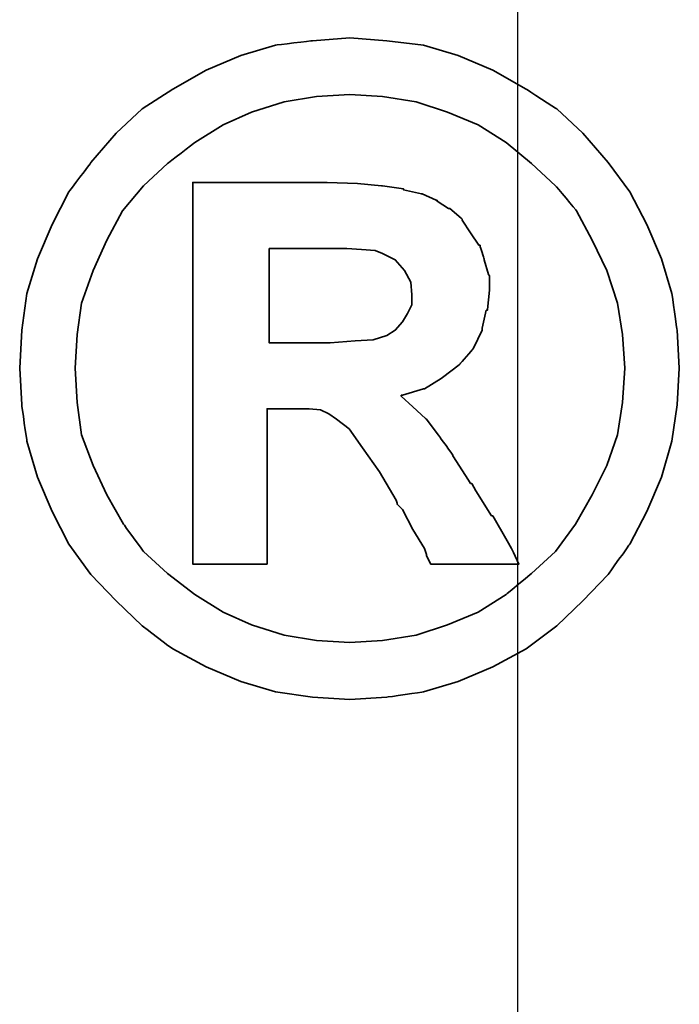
# Model space of a CAD drawing. Header units: millimetres. Extents: x -2774 to 3135, y -1571 to 860.
# Tile 205 of 256: x -2316.54 to -2314.87, y -533.04 to -530.53. Entities that reach past the tile are written whole.
import ezdxf

# ---------------------------------------------------------------- set-up
doc = ezdxf.new("R2010")
doc.units = ezdxf.units.MM
doc.layers.get('0').update_dxf_attribs({"linetype": 'CONTINUOUS'})
doc.layers.add('DIM', color=4, linetype='CONTINUOUS')
doc.layers.add('layer 1', color=7, linetype='CONTINUOUS')

# ---------------------------------------------------------------- blocks, each defined once
blk = doc.blocks.new('TBI MOTION logo(完整正式版)')
at = {"layer": 'layer 1', "color": 22, "lineweight": 35}
for points, knots in [([(81.20634, 4.98624), (81.20634, 4.98624), (81.18649, 5.32862), (81.18649, 5.32862), (81.18649, 5.32862), (81.18649, 5.32862), (81.13886, 5.66206), (81.13886, 5.66206), (81.13886, 5.66206), (81.13886, 5.66206), (81.04359, 5.97764), (81.04359, 5.97764), (81.04359, 5.97764), (81.04359, 5.97764), (80.91061, 6.29124), (80.91061, 6.29124), (80.91061, 6.29124), (80.91061, 6.29124), (80.75778, 6.58697), (80.75778, 6.58697), (80.75778, 6.58697), (80.75778, 6.58697), (80.5593, 6.85294), (80.5593, 6.85294), (80.5593, 6.85294), (80.5593, 6.85294), (80.33105, 7.1189), (80.33105, 7.1189), (80.33105, 7.1189), (80.33105, 7.1189), (80.09287, 7.33921), (80.09287, 7.33921), (80.09287, 7.33921), (80.09287, 7.33921), (79.815, 7.51982), (79.815, 7.51982), (79.815, 7.51982), (79.815, 7.51982), (79.51133, 7.69051), (79.51133, 7.69051), (79.51133, 7.69051), (79.51133, 7.69051), (79.19773, 7.8235), (79.19773, 7.8235), (79.19773, 7.8235), (79.19773, 7.8235), (78.88215, 7.91877), (78.88215, 7.91877), (78.88215, 7.91877), (78.88215, 7.91877), (78.54871, 7.95846), (78.54871, 7.95846), (78.54871, 7.95846), (78.54871, 7.95846), (78.21526, 7.98625), (78.21526, 7.98625), (78.21526, 7.98625), (78.21526, 7.98625), (77.87388, 7.95846), (77.87388, 7.95846), (77.87388, 7.95846), (77.87388, 7.95846), (77.54044, 7.91877), (77.54044, 7.91877), (77.54044, 7.91877), (77.54044, 7.91877), (77.22485, 7.8235), (77.22485, 7.8235), (77.22485, 7.8235), (77.22485, 7.8235), (76.91027, 7.69051), (76.91027, 7.69051), (76.91027, 7.69051), (76.91027, 7.69051), (76.6056, 7.51982), (76.6056, 7.51982), (76.6056, 7.51982), (76.6056, 7.51982), (76.32972, 7.33921), (76.32972, 7.33921), (76.32972, 7.33921), (76.32972, 7.33921), (76.09154, 7.1189), (76.09154, 7.1189), (76.09154, 7.1189), (76.09154, 7.1189), (75.86329, 6.85294), (75.86329, 6.85294), (75.86329, 6.85294), (75.86329, 6.85294), (75.66382, 6.58697), (75.66382, 6.58697), (75.66382, 6.58697), (75.66382, 6.58697), (75.51099, 6.29124), (75.51099, 6.29124), (75.51099, 6.29124), (75.51099, 6.29124), (75.37702, 5.97764), (75.37702, 5.97764), (75.37702, 5.97764), (75.37702, 5.97764), (75.28175, 5.66206), (75.28175, 5.66206), (75.28175, 5.66206), (75.28175, 5.66206), (75.23411, 5.32862), (75.23411, 5.32862), (75.23411, 5.32862), (75.23411, 5.32862), (75.21625, 4.98624), (75.21625, 4.98624), (75.21625, 4.98624), (75.21625, 4.98624), (75.23411, 4.6528), (75.23411, 4.6528), (75.23411, 4.6528), (75.23411, 4.6528), (75.28175, 4.32035), (75.28175, 4.32035), (75.28175, 4.32035), (75.28175, 4.32035), (75.37702, 3.99583), (75.37702, 3.99583), (75.37702, 3.99583), (75.37702, 3.99583), (75.51099, 3.68224), (75.51099, 3.68224), (75.51099, 3.68224), (75.51099, 3.68224), (75.66382, 3.38749), (75.66382, 3.38749), (75.66382, 3.38749), (75.66382, 3.38749), (75.86329, 3.10963), (75.86329, 3.10963), (75.86329, 3.10963), (75.86329, 3.10963), (76.09154, 2.87145), (76.09154, 2.87145), (76.09154, 2.87145), (76.09154, 2.87145), (76.32972, 2.6432), (76.32972, 2.6432), (76.32972, 2.6432), (76.32972, 2.6432), (76.6056, 2.43381), (76.6056, 2.43381), (76.6056, 2.43381), (76.6056, 2.43381), (76.91027, 2.27205), (76.91027, 2.27205), (76.91027, 2.27205), (76.91027, 2.27205), (77.22485, 2.13906), (77.22485, 2.13906), (77.22485, 2.13906), (77.22485, 2.13906), (77.54044, 2.0438), (77.54044, 2.0438), (77.54044, 2.0438), (77.54044, 2.0438), (77.87388, 1.99616), (77.87388, 1.99616), (77.87388, 1.99616), (77.87388, 1.99616), (78.21526, 1.97631), (78.21526, 1.97631), (78.21526, 1.97631), (78.21526, 1.97631), (78.54871, 1.99616), (78.54871, 1.99616), (78.54871, 1.99616), (78.54871, 1.99616), (78.88215, 2.0438), (78.88215, 2.0438), (78.88215, 2.0438), (78.88215, 2.0438), (79.19773, 2.13906), (79.19773, 2.13906), (79.19773, 2.13906), (79.19773, 2.13906), (79.51133, 2.27205), (79.51133, 2.27205), (79.51133, 2.27205), (79.51133, 2.27205), (79.815, 2.43381), (79.815, 2.43381), (79.815, 2.43381), (79.815, 2.43381), (80.09287, 2.6432), (80.09287, 2.6432), (80.09287, 2.6432), (80.09287, 2.6432), (80.33105, 2.87145), (80.33105, 2.87145), (80.33105, 2.87145), (80.33105, 2.87145), (80.5593, 3.10963), (80.5593, 3.10963), (80.5593, 3.10963), (80.5593, 3.10963), (80.75778, 3.38749), (80.75778, 3.38749), (80.75778, 3.38749), (80.75778, 3.38749), (80.91061, 3.68224), (80.91061, 3.68224), (80.91061, 3.68224), (80.91061, 3.68224), (81.04359, 3.99583), (81.04359, 3.99583), (81.04359, 3.99583), (81.04359, 3.99583), (81.13886, 4.32035), (81.13886, 4.32035), (81.13886, 4.32035), (81.13886, 4.32035), (81.18649, 4.6528), (81.18649, 4.6528), (81.18649, 4.6528), (81.18649, 4.6528), (81.20634, 4.98624), (81.20634, 4.98624)], [0, 0, 0, 0, 0.0178571, 0.0178571, 0.0178571, 0.0178572, 0.0357143, 0.0357143, 0.0357143, 0.0357143, 0.0535714, 0.0535714, 0.0535714, 0.0535714, 0.0714286, 0.0714286, 0.0714286, 0.0714286, 0.0892857, 0.0892857, 0.0892857, 0.0892857, 0.1071429, 0.1071429, 0.1071429, 0.1071429, 0.125, 0.125, 0.125, 0.125, 0.1428571, 0.1428571, 0.1428571, 0.1428572, 0.1607143, 0.1607143, 0.1607143, 0.1607143, 0.1785714, 0.1785714, 0.1785714, 0.1785714, 0.1964286, 0.1964286, 0.1964286, 0.1964286, 0.2142857, 0.2142857, 0.2142857, 0.2142857, 0.2321429, 0.2321429, 0.2321429, 0.2321429, 0.25, 0.25, 0.25, 0.25, 0.2678571, 0.2678571, 0.2678571, 0.2678572, 0.2857143, 0.2857143, 0.2857143, 0.2857143, 0.3035714, 0.3035714, 0.3035714, 0.3035714, 0.3214286, 0.3214286, 0.3214286, 0.3214286, 0.3392857, 0.3392857, 0.3392857, 0.3392857, 0.3571429, 0.3571429, 0.3571429, 0.3571429, 0.375, 0.375, 0.375, 0.375, 0.3928571, 0.3928571, 0.3928571, 0.3928572, 0.4107143, 0.4107143, 0.4107143, 0.4107143, 0.4285714, 0.4285714, 0.4285714, 0.4285714, 0.4464286, 0.4464286, 0.4464286, 0.4464286, 0.4642857, 0.4642857, 0.4642857, 0.4642857, 0.4821429, 0.4821429, 0.4821429, 0.4821429, 0.5, 0.5, 0.5, 0.5, 0.5178571, 0.5178571, 0.5178571, 0.5178572, 0.5357143, 0.5357143, 0.5357143, 0.5357143, 0.5535714, 0.5535714, 0.5535714, 0.5535714, 0.5714286, 0.5714286, 0.5714286, 0.5714286, 0.5892857, 0.5892857, 0.5892857, 0.5892857, 0.6071429, 0.6071429, 0.6071429, 0.6071429, 0.625, 0.625, 0.625, 0.625, 0.6428571, 0.6428571, 0.6428571, 0.6428572, 0.6607143, 0.6607143, 0.6607143, 0.6607143, 0.6785714, 0.6785714, 0.6785714, 0.6785714, 0.6964286, 0.6964286, 0.6964286, 0.6964286, 0.7142857, 0.7142857, 0.7142857, 0.7142857, 0.7321429, 0.7321429, 0.7321429, 0.7321429, 0.75, 0.75, 0.75, 0.75, 0.7678571, 0.7678571, 0.7678571, 0.7678572, 0.7857143, 0.7857143, 0.7857143, 0.7857143, 0.8035714, 0.8035714, 0.8035714, 0.8035714, 0.8214286, 0.8214286, 0.8214286, 0.8214286, 0.8392857, 0.8392857, 0.8392857, 0.8392857, 0.8571429, 0.8571429, 0.8571429, 0.8571429, 0.875, 0.875, 0.875, 0.875, 0.8928571, 0.8928571, 0.8928571, 0.8928572, 0.9107143, 0.9107143, 0.9107143, 0.9107143, 0.9285714, 0.9285714, 0.9285714, 0.9285714, 0.9464286, 0.9464286, 0.9464286, 0.9464286, 0.9642857, 0.9642857, 0.9642857, 0.9642857, 0.9821429, 0.9821429, 0.9821429, 0.9821429, 1, 1, 1, 1]), ([(80.71014, 4.98624), (80.71014, 4.98624), (80.69129, 5.29091), (80.69129, 5.29091), (80.69129, 5.29091), (80.69129, 5.29091), (80.64464, 5.57672), (80.64464, 5.57672), (80.64464, 5.57672), (80.64464, 5.57672), (80.54937, 5.87245), (80.54937, 5.87245), (80.54937, 5.87245), (80.54937, 5.87245), (80.41639, 6.14833), (80.41639, 6.14833), (80.41639, 6.14833), (80.41639, 6.14833), (80.27349, 6.41429), (80.27349, 6.41429), (80.27349, 6.41429), (80.27349, 6.41429), (80.08295, 6.64255), (80.08295, 6.64255), (80.08295, 6.64255), (80.08295, 6.64255), (79.86264, 6.84301), (79.86264, 6.84301), (79.86264, 6.84301), (79.86264, 6.84301), (79.63439, 7.03355), (79.63439, 7.03355), (79.63439, 7.03355), (79.63439, 7.03355), (79.37835, 7.1963), (79.37835, 7.1963), (79.37835, 7.1963), (79.37835, 7.1963), (79.10246, 7.30944), (79.10246, 7.30944), (79.10246, 7.30944), (79.10246, 7.30944), (78.81665, 7.40471), (78.81665, 7.40471), (78.81665, 7.40471), (78.81665, 7.40471), (78.511, 7.45234), (78.511, 7.45234), (78.511, 7.45234), (78.511, 7.45234), (78.21526, 7.47219), (78.21526, 7.47219), (78.21526, 7.47219), (78.21526, 7.47219), (77.9106, 7.45234), (77.9106, 7.45234), (77.9106, 7.45234), (77.9106, 7.45234), (77.61685, 7.40471), (77.61685, 7.40471), (77.61685, 7.40471), (77.61685, 7.40471), (77.32012, 7.30944), (77.32012, 7.30944), (77.32012, 7.30944), (77.32012, 7.30944), (77.06309, 7.1963), (77.06309, 7.1963), (77.06309, 7.1963), (77.06309, 7.1963), (76.80606, 7.03355), (76.80606, 7.03355), (76.80606, 7.03355), (76.80606, 7.03355), (76.55797, 6.84301), (76.55797, 6.84301), (76.55797, 6.84301), (76.55797, 6.84301), (76.34063, 6.64255), (76.34063, 6.64255), (76.34063, 6.64255), (76.34063, 6.64255), (76.1491, 6.41429), (76.1491, 6.41429), (76.1491, 6.41429), (76.1491, 6.41429), (76.0062, 6.14833), (76.0062, 6.14833), (76.0062, 6.14833), (76.0062, 6.14833), (75.88314, 5.87245), (75.88314, 5.87245), (75.88314, 5.87245), (75.88314, 5.87245), (75.77794, 5.57672), (75.77794, 5.57672), (75.77794, 5.57672), (75.77794, 5.57672), (75.73924, 5.29091), (75.73924, 5.29091), (75.73924, 5.29091), (75.73924, 5.29091), (75.72039, 4.98624), (75.72039, 4.98624), (75.72039, 4.98624), (75.72039, 4.98624), (75.73924, 4.67165), (75.73924, 4.67165), (75.73924, 4.67165), (75.73924, 4.67165), (75.77794, 4.37791), (75.77794, 4.37791), (75.77794, 4.37791), (75.77794, 4.37791), (75.88314, 4.10102), (75.88314, 4.10102), (75.88314, 4.10102), (75.88314, 4.10102), (76.0062, 3.83407), (76.0062, 3.83407), (76.0062, 3.83407), (76.0062, 3.83407), (76.15902, 3.56811), (76.15902, 3.56811), (76.15902, 3.56811), (76.15902, 3.56811), (76.34063, 3.32001), (76.34063, 3.32001), (76.34063, 3.32001), (76.34063, 3.32001), (76.55797, 3.11955), (76.55797, 3.11955), (76.55797, 3.11955), (76.55797, 3.11955), (76.80606, 2.92901), (76.80606, 2.92901), (76.80606, 2.92901), (76.80606, 2.92901), (77.06309, 2.76725), (77.06309, 2.76725), (77.06309, 2.76725), (77.06309, 2.76725), (77.32012, 2.65412), (77.32012, 2.65412), (77.32012, 2.65412), (77.32012, 2.65412), (77.61685, 2.55786), (77.61685, 2.55786), (77.61685, 2.55786), (77.61685, 2.55786), (77.9106, 2.51022), (77.9106, 2.51022), (77.9106, 2.51022), (77.9106, 2.51022), (78.21526, 2.49137), (78.21526, 2.49137), (78.21526, 2.49137), (78.21526, 2.49137), (78.511, 2.51022), (78.511, 2.51022), (78.511, 2.51022), (78.511, 2.51022), (78.81665, 2.55786), (78.81665, 2.55786), (78.81665, 2.55786), (78.81665, 2.55786), (79.10246, 2.65412), (79.10246, 2.65412), (79.10246, 2.65412), (79.10246, 2.65412), (79.37835, 2.76725), (79.37835, 2.76725), (79.37835, 2.76725), (79.37835, 2.76725), (79.63439, 2.92901), (79.63439, 2.92901), (79.63439, 2.92901), (79.63439, 2.92901), (79.86264, 3.11955), (79.86264, 3.11955), (79.86264, 3.11955), (79.86264, 3.11955), (80.08295, 3.32001), (80.08295, 3.32001), (80.08295, 3.32001), (80.08295, 3.32001), (80.26356, 3.56811), (80.26356, 3.56811), (80.26356, 3.56811), (80.26356, 3.56811), (80.41639, 3.83407), (80.41639, 3.83407), (80.41639, 3.83407), (80.41639, 3.83407), (80.54937, 4.10102), (80.54937, 4.10102), (80.54937, 4.10102), (80.54937, 4.10102), (80.64464, 4.37791), (80.64464, 4.37791), (80.64464, 4.37791), (80.64464, 4.37791), (80.69129, 4.67165), (80.69129, 4.67165), (80.69129, 4.67165), (80.69129, 4.67165), (80.71014, 4.98624), (80.71014, 4.98624)], [0, 0, 0, 0, 0.0192308, 0.0192308, 0.0192308, 0.0192308, 0.0384615, 0.0384615, 0.0384615, 0.0384615, 0.0576923, 0.0576923, 0.0576923, 0.0576923, 0.0769231, 0.0769231, 0.0769231, 0.0769231, 0.0961538, 0.0961538, 0.0961538, 0.0961539, 0.1153846, 0.1153846, 0.1153846, 0.1153846, 0.1346154, 0.1346154, 0.1346154, 0.1346154, 0.1538462, 0.1538462, 0.1538462, 0.1538462, 0.1730769, 0.1730769, 0.1730769, 0.1730769, 0.1923077, 0.1923077, 0.1923077, 0.1923077, 0.2115385, 0.2115385, 0.2115385, 0.2115385, 0.2307692, 0.2307692, 0.2307692, 0.2307692, 0.25, 0.25, 0.25, 0.25, 0.2692308, 0.2692308, 0.2692308, 0.2692308, 0.2884615, 0.2884615, 0.2884615, 0.2884615, 0.3076923, 0.3076923, 0.3076923, 0.3076923, 0.3269231, 0.3269231, 0.3269231, 0.3269231, 0.3461538, 0.3461538, 0.3461538, 0.3461539, 0.3653846, 0.3653846, 0.3653846, 0.3653846, 0.3846154, 0.3846154, 0.3846154, 0.3846154, 0.4038462, 0.4038462, 0.4038462, 0.4038462, 0.4230769, 0.4230769, 0.4230769, 0.4230769, 0.4423077, 0.4423077, 0.4423077, 0.4423077, 0.4615385, 0.4615385, 0.4615385, 0.4615385, 0.4807692, 0.4807692, 0.4807692, 0.4807692, 0.5, 0.5, 0.5, 0.5, 0.5192308, 0.5192308, 0.5192308, 0.5192308, 0.5384615, 0.5384615, 0.5384615, 0.5384615, 0.5576923, 0.5576923, 0.5576923, 0.5576923, 0.5769231, 0.5769231, 0.5769231, 0.5769231, 0.5961538, 0.5961538, 0.5961538, 0.5961539, 0.6153846, 0.6153846, 0.6153846, 0.6153846, 0.6346154, 0.6346154, 0.6346154, 0.6346154, 0.6538462, 0.6538462, 0.6538462, 0.6538462, 0.6730769, 0.6730769, 0.6730769, 0.6730769, 0.6923077, 0.6923077, 0.6923077, 0.6923077, 0.7115385, 0.7115385, 0.7115385, 0.7115385, 0.7307692, 0.7307692, 0.7307692, 0.7307692, 0.75, 0.75, 0.75, 0.75, 0.7692308, 0.7692308, 0.7692308, 0.7692308, 0.7884615, 0.7884615, 0.7884615, 0.7884615, 0.8076923, 0.8076923, 0.8076923, 0.8076923, 0.8269231, 0.8269231, 0.8269231, 0.8269231, 0.8461538, 0.8461538, 0.8461538, 0.8461539, 0.8653846, 0.8653846, 0.8653846, 0.8653846, 0.8846154, 0.8846154, 0.8846154, 0.8846154, 0.9038462, 0.9038462, 0.9038462, 0.9038462, 0.9230769, 0.9230769, 0.9230769, 0.9230769, 0.9423077, 0.9423077, 0.9423077, 0.9423077, 0.9615385, 0.9615385, 0.9615385, 0.9615385, 0.9807692, 0.9807692, 0.9807692, 0.9807692, 1, 1, 1, 1]), ([(76.78721, 3.2823), (76.78721, 3.2823), (76.78721, 3.32001), (76.78721, 3.32001), (76.78721, 3.32001), (76.78721, 3.32001), (76.78721, 3.42422), (76.78721, 3.42422), (76.78721, 3.42422), (76.78721, 3.42422), (76.78721, 3.59689), (76.78721, 3.59689), (76.78721, 3.59689), (76.78721, 3.59689), (76.78721, 3.80529), (76.78721, 3.80529), (76.78721, 3.80529), (76.78721, 3.80529), (76.78721, 4.0524), (76.78721, 4.0524), (76.78721, 4.0524), (76.78721, 4.0524), (76.78721, 4.32035), (76.78721, 4.32035), (76.78721, 4.32035), (76.78721, 4.32035), (76.78721, 4.92868), (76.78721, 4.92868), (76.78721, 4.92868), (76.78721, 4.92868), (76.78721, 5.53801), (76.78721, 5.53801), (76.78721, 5.53801), (76.78721, 5.53801), (76.78721, 5.82482), (76.78721, 5.82482), (76.78721, 5.82482), (76.78721, 5.82482), (76.78721, 6.07291), (76.78721, 6.07291), (76.78721, 6.07291), (76.78721, 6.07291), (76.78721, 6.30017), (76.78721, 6.30017), (76.78721, 6.30017), (76.78721, 6.30017), (76.78721, 6.45399), (76.78721, 6.45399), (76.78721, 6.45399), (76.78721, 6.45399), (76.78721, 6.5572), (76.78721, 6.5572), (76.78721, 6.5572), (76.78721, 6.5572), (76.78721, 6.59689), (76.78721, 6.59689), (76.78721, 6.59689), (76.78721, 6.59689), (76.78721, 6.67232), (76.78721, 6.67232), (76.78721, 6.67232), (76.78721, 6.67232), (76.8537, 6.67232), (76.8537, 6.67232), (76.8537, 6.67232), (76.8537, 6.67232), (76.87355, 6.67232), (76.87355, 6.67232), (76.87355, 6.67232), (76.87355, 6.67232), (76.91027, 6.67232), (76.91027, 6.67232), (76.91027, 6.67232), (76.91027, 6.67232), (77.04424, 6.67232), (77.04424, 6.67232), (77.04424, 6.67232), (77.04424, 6.67232), (77.22485, 6.67232), (77.22485, 6.67232), (77.22485, 6.67232), (77.22485, 6.67232), (77.43524, 6.67232), (77.43524, 6.67232), (77.43524, 6.67232), (77.43524, 6.67232), (77.65357, 6.67232), (77.65357, 6.67232), (77.65357, 6.67232), (77.65357, 6.67232), (77.82625, 6.67232), (77.82625, 6.67232), (77.82625, 6.67232), (77.82625, 6.67232), (77.94037, 6.67232), (77.94037, 6.67232), (77.94037, 6.67232), (77.94037, 6.67232), (77.97709, 6.67232), (77.97709, 6.67232), (77.97709, 6.67232), (77.97709, 6.67232), (77.99694, 6.67232), (77.99694, 6.67232), (77.99694, 6.67232), (77.99694, 6.67232), (78.00686, 6.67232), (78.00686, 6.67232), (78.00686, 6.67232), (78.00686, 6.67232), (78.28275, 6.6624), (78.28275, 6.6624), (78.28275, 6.6624), (78.28275, 6.6624), (78.50107, 6.64255), (78.50107, 6.64255), (78.50107, 6.64255), (78.50107, 6.64255), (78.511, 6.64255), (78.511, 6.64255), (78.511, 6.64255), (78.511, 6.64255), (78.70154, 6.61476), (78.70154, 6.61476), (78.70154, 6.61476), (78.70154, 6.61476), (78.70154, 6.60483), (78.70154, 6.60483), (78.70154, 6.60483), (78.70154, 6.60483), (78.86429, 6.56713), (78.86429, 6.56713), (78.86429, 6.56713), (78.86429, 6.56713), (78.87223, 6.56713), (78.87223, 6.56713), (78.87223, 6.56713), (78.87223, 6.56713), (78.99727, 6.51056), (78.99727, 6.51056), (78.99727, 6.51056), (78.99727, 6.51056), (79.00719, 6.51056), (79.00719, 6.51056), (79.00719, 6.51056), (79.00719, 6.51056), (79.00719, 6.50162), (79.00719, 6.50162), (79.00719, 6.50162), (79.00719, 6.50162), (79.1104, 6.43415), (79.1104, 6.43415), (79.1104, 6.43415), (79.1104, 6.43415), (79.12132, 6.43415), (79.12132, 6.43415), (79.12132, 6.43415), (79.12132, 6.43415), (79.22552, 6.34781), (79.22552, 6.34781), (79.22552, 6.34781), (79.22552, 6.34781), (79.23544, 6.33888), (79.23544, 6.33888), (79.23544, 6.33888), (79.23544, 6.33888), (79.23544, 6.32895), (79.23544, 6.32895), (79.23544, 6.32895), (79.23544, 6.32895), (79.31087, 6.21483), (79.31087, 6.21483), (79.31087, 6.21483), (79.31087, 6.21483), (79.38629, 6.1007), (79.38629, 6.1007), (79.38629, 6.1007), (79.38629, 6.1007), (79.3972, 6.1007), (79.3972, 6.1007), (79.3972, 6.1007), (79.3972, 6.1007), (79.3972, 6.09078), (79.3972, 6.09078), (79.3972, 6.09078), (79.3972, 6.09078), (79.43392, 5.97764), (79.43392, 5.97764), (79.43392, 5.97764), (79.43392, 5.97764), (79.43392, 5.96772), (79.43392, 5.96772), (79.43392, 5.96772), (79.43392, 5.96772), (79.47362, 5.83474), (79.47362, 5.83474), (79.47362, 5.83474), (79.47362, 5.83474), (79.48156, 5.82482), (79.48156, 5.82482), (79.48156, 5.82482), (79.48156, 5.82482), (79.48156, 5.69977), (79.48156, 5.69977), (79.48156, 5.69977), (79.48156, 5.69977), (79.48156, 5.69183), (79.48156, 5.69183), (79.48156, 5.69183), (79.48156, 5.69183), (79.4637, 5.51915), (79.4637, 5.51915), (79.4637, 5.51915), (79.4637, 5.51915), (79.4637, 5.51122), (79.4637, 5.51122), (79.4637, 5.51122), (79.4637, 5.51122), (79.45377, 5.51122), (79.45377, 5.51122), (79.45377, 5.51122), (79.45377, 5.51122), (79.41507, 5.34847), (79.41507, 5.34847), (79.41507, 5.34847), (79.41507, 5.34847), (79.41507, 5.33854), (79.41507, 5.33854), (79.41507, 5.33854), (79.41507, 5.33854), (79.41507, 5.32862), (79.41507, 5.32862), (79.41507, 5.32862), (79.41507, 5.32862), (79.33865, 5.16785), (79.33865, 5.16785), (79.33865, 5.16785), (79.33865, 5.16785), (79.33071, 5.15693), (79.33071, 5.15693), (79.33071, 5.15693), (79.33071, 5.15693), (79.2156, 5.02495), (79.2156, 5.02495), (79.2156, 5.02495), (79.2156, 5.02495), (79.20567, 5.01502), (79.20567, 5.01502), (79.20567, 5.01502), (79.20567, 5.01502), (79.05483, 4.89991), (79.05483, 4.89991), (79.05483, 4.89991), (79.05483, 4.89991), (79.04491, 4.89197), (79.04491, 4.89197), (79.04491, 4.89197), (79.04491, 4.89197), (78.89208, 4.7967), (78.89208, 4.7967), (78.89208, 4.7967), (78.89208, 4.7967), (78.88215, 4.7967), (78.88215, 4.7967), (78.88215, 4.7967), (78.88215, 4.7967), (78.69161, 4.73913), (78.69161, 4.73913), (78.69161, 4.73913), (78.69161, 4.73913), (78.68169, 4.73913), (78.68169, 4.73913), (78.68169, 4.73913), (78.68169, 4.73913), (78.68169, 4.72921), (78.68169, 4.72921), (78.68169, 4.72921), (78.68169, 4.72921), (78.78688, 4.63394), (78.78688, 4.63394), (78.78688, 4.63394), (78.78688, 4.63394), (78.902, 4.52875), (78.902, 4.52875), (78.902, 4.52875), (78.902, 4.52875), (78.91093, 4.52081), (78.91093, 4.52081), (78.91093, 4.52081), (78.91093, 4.52081), (79.02506, 4.36798), (79.02506, 4.36798), (79.02506, 4.36798), (79.02506, 4.36798), (79.1501, 4.1953), (79.1501, 4.1953), (79.1501, 4.1953), (79.1501, 4.1953), (79.1501, 4.18736), (79.1501, 4.18736), (79.1501, 4.18736), (79.1501, 4.18736), (79.29201, 3.96705), (79.29201, 3.96705), (79.29201, 3.96705), (79.29201, 3.96705), (79.31087, 3.93828), (79.31087, 3.93828), (79.31087, 3.93828), (79.31087, 3.93828), (79.32079, 3.93828), (79.32079, 3.93828), (79.32079, 3.93828), (79.32079, 3.93828), (79.3585, 3.87178), (79.3585, 3.87178), (79.3585, 3.87178), (79.3585, 3.87178), (79.50141, 3.64353), (79.50141, 3.64353), (79.50141, 3.64353), (79.50141, 3.64353), (79.51133, 3.64353), (79.51133, 3.64353), (79.51133, 3.64353), (79.51133, 3.64353), (79.64431, 3.41528), (79.64431, 3.41528), (79.64431, 3.41528), (79.64431, 3.41528), (79.68202, 3.3478), (79.68202, 3.3478), (79.68202, 3.3478), (79.68202, 3.3478), (79.70187, 3.31009), (79.70187, 3.31009), (79.70187, 3.31009), (79.70187, 3.31009), (79.7495, 3.2049), (79.7495, 3.2049), (79.7495, 3.2049), (79.7495, 3.2049), (79.64431, 3.2049), (79.64431, 3.2049), (79.64431, 3.2049), (79.64431, 3.2049), (79.62546, 3.2049), (79.62546, 3.2049), (79.62546, 3.2049), (79.62546, 3.2049), (79.53912, 3.2049), (79.53912, 3.2049), (79.53912, 3.2049), (79.53912, 3.2049), (79.31087, 3.2049), (79.31087, 3.2049), (79.31087, 3.2049), (79.31087, 3.2049), (79.08262, 3.2049), (79.08262, 3.2049), (79.08262, 3.2049), (79.08262, 3.2049), (79.00719, 3.2049), (79.00719, 3.2049), (79.00719, 3.2049), (79.00719, 3.2049), (78.98735, 3.2049), (78.98735, 3.2049), (78.98735, 3.2049), (78.98735, 3.2049), (78.94964, 3.2049), (78.94964, 3.2049), (78.94964, 3.2049), (78.94964, 3.2049), (78.92979, 3.24459), (78.92979, 3.24459), (78.92979, 3.24459), (78.92979, 3.24459), (78.91093, 3.2823), (78.91093, 3.2823), (78.91093, 3.2823), (78.91093, 3.2823), (78.91093, 3.29223), (78.91093, 3.29223), (78.91093, 3.29223), (78.91093, 3.29223), (78.89208, 3.3478), (78.89208, 3.3478), (78.89208, 3.3478), (78.89208, 3.3478), (78.78688, 3.52048), (78.78688, 3.52048), (78.78688, 3.52048), (78.78688, 3.52048), (78.69161, 3.7001), (78.69161, 3.7001), (78.69161, 3.7001), (78.69161, 3.7001), (78.6539, 3.7388), (78.6539, 3.7388), (78.6539, 3.7388), (78.6539, 3.7388), (78.64398, 3.74873), (78.64398, 3.74873), (78.64398, 3.74873), (78.64398, 3.74873), (78.64398, 3.75766), (78.64398, 3.75766), (78.64398, 3.75766), (78.64398, 3.75766), (78.63405, 3.78644), (78.63405, 3.78644), (78.63405, 3.78644), (78.63405, 3.78644), (78.48321, 4.04347), (78.48321, 4.04347), (78.48321, 4.04347), (78.48321, 4.04347), (78.33038, 4.2618), (78.33038, 4.2618), (78.33038, 4.2618), (78.33038, 4.2618), (78.20732, 4.43447), (78.20732, 4.43447), (78.20732, 4.43447), (78.20732, 4.43447), (78.09221, 4.52081), (78.09221, 4.52081), (78.09221, 4.52081), (78.09221, 4.52081), (78.02472, 4.56845), (78.02472, 4.56845), (78.02472, 4.56845), (78.02472, 4.56845), (77.9493, 4.60616), (77.9493, 4.60616), (77.9493, 4.60616), (77.9493, 4.60616), (77.8451, 4.61608), (77.8451, 4.61608), (77.8451, 4.61608), (77.8451, 4.61608), (77.71113, 4.61608), (77.71113, 4.61608), (77.71113, 4.61608), (77.71113, 4.61608), (77.69128, 4.61608), (77.69128, 4.61608), (77.69128, 4.61608), (77.69128, 4.61608), (77.67342, 4.61608), (77.67342, 4.61608), (77.67342, 4.61608), (77.67342, 4.61608), (77.5583, 4.61608), (77.5583, 4.61608), (77.5583, 4.61608), (77.5583, 4.61608), (77.46303, 4.61608), (77.46303, 4.61608), (77.46303, 4.61608), (77.46303, 4.61608), (77.46303, 4.54761), (77.46303, 4.54761), (77.46303, 4.54761), (77.46303, 4.54761), (77.46303, 4.47318), (77.46303, 4.47318), (77.46303, 4.47318), (77.46303, 4.47318), (77.46303, 4.24294), (77.46303, 4.24294), (77.46303, 4.24294), (77.46303, 4.24294), (77.46303, 3.99583), (77.46303, 3.99583), (77.46303, 3.99583), (77.46303, 3.99583), (77.46303, 3.72888), (77.46303, 3.72888), (77.46303, 3.72888), (77.46303, 3.72888), (77.46303, 3.51055), (77.46303, 3.51055), (77.46303, 3.51055), (77.46303, 3.51055), (77.46303, 3.42422), (77.46303, 3.42422), (77.46303, 3.42422), (77.46303, 3.42422), (77.46303, 3.35773), (77.46303, 3.35773), (77.46303, 3.35773), (77.46303, 3.35773), (77.46303, 3.30017), (77.46303, 3.30017), (77.46303, 3.30017), (77.46303, 3.30017), (77.46303, 3.2823), (77.46303, 3.2823), (77.46303, 3.2823), (77.46303, 3.2823), (77.46303, 3.2049), (77.46303, 3.2049), (77.46303, 3.2049), (77.46303, 3.2049), (77.39753, 3.2049), (77.39753, 3.2049), (77.39753, 3.2049), (77.39753, 3.2049), (77.37768, 3.2049), (77.37768, 3.2049), (77.37768, 3.2049), (77.37768, 3.2049), (77.32012, 3.2049), (77.32012, 3.2049), (77.32012, 3.2049), (77.32012, 3.2049), (77.12165, 3.2049), (77.12165, 3.2049), (77.12165, 3.2049), (77.12165, 3.2049), (76.94897, 3.2049), (76.94897, 3.2049), (76.94897, 3.2049), (76.94897, 3.2049), (76.8924, 3.2049), (76.8924, 3.2049), (76.8924, 3.2049), (76.8924, 3.2049), (76.8537, 3.2049), (76.8537, 3.2049), (76.8537, 3.2049), (76.8537, 3.2049), (76.78721, 3.2049), (76.78721, 3.2049), (76.78721, 3.2049), (76.78721, 3.2049), (76.78721, 3.2823), (76.78721, 3.2823)], [0, 0, 0, 0, 0.0074074, 0.0074074, 0.0074074, 0.0074074, 0.0148148, 0.0148148, 0.0148148, 0.0148148, 0.0222222, 0.0222222, 0.0222222, 0.0222222, 0.0296296, 0.0296296, 0.0296296, 0.0296296, 0.037037, 0.037037, 0.037037, 0.037037, 0.0444444, 0.0444444, 0.0444444, 0.0444445, 0.0518519, 0.0518519, 0.0518519, 0.0518519, 0.0592593, 0.0592593, 0.0592593, 0.0592593, 0.0666667, 0.0666667, 0.0666667, 0.0666667, 0.0740741, 0.0740741, 0.0740741, 0.0740741, 0.0814815, 0.0814815, 0.0814815, 0.0814815, 0.0888889, 0.0888889, 0.0888889, 0.0888889, 0.0962963, 0.0962963, 0.0962963, 0.0962963, 0.1037037, 0.1037037, 0.1037037, 0.1037037, 0.1111111, 0.1111111, 0.1111111, 0.1111111, 0.1185185, 0.1185185, 0.1185185, 0.1185185, 0.1259259, 0.1259259, 0.1259259, 0.1259259, 0.1333333, 0.1333333, 0.1333333, 0.1333333, 0.1407407, 0.1407407, 0.1407407, 0.1407408, 0.1481481, 0.1481481, 0.1481481, 0.1481482, 0.1555556, 0.1555556, 0.1555556, 0.1555556, 0.162963, 0.162963, 0.162963, 0.162963, 0.1703704, 0.1703704, 0.1703704, 0.1703704, 0.1777778, 0.1777778, 0.1777778, 0.1777778, 0.1851852, 0.1851852, 0.1851852, 0.1851852, 0.1925926, 0.1925926, 0.1925926, 0.1925926, 0.2, 0.2, 0.2, 0.2, 0.2074074, 0.2074074, 0.2074074, 0.2074074, 0.2148148, 0.2148148, 0.2148148, 0.2148148, 0.2222222, 0.2222222, 0.2222222, 0.2222222, 0.2296296, 0.2296296, 0.2296296, 0.2296296, 0.237037, 0.237037, 0.237037, 0.237037, 0.2444444, 0.2444444, 0.2444444, 0.2444445, 0.2518519, 0.2518519, 0.2518519, 0.2518519, 0.2592593, 0.2592593, 0.2592593, 0.2592593, 0.2666667, 0.2666667, 0.2666667, 0.2666667, 0.2740741, 0.2740741, 0.2740741, 0.2740741, 0.2814815, 0.2814815, 0.2814815, 0.2814815, 0.2888889, 0.2888889, 0.2888889, 0.2888889, 0.2962963, 0.2962963, 0.2962963, 0.2962963, 0.3037037, 0.3037037, 0.3037037, 0.3037037, 0.3111111, 0.3111111, 0.3111111, 0.3111111, 0.3185185, 0.3185185, 0.3185185, 0.3185185, 0.3259259, 0.3259259, 0.3259259, 0.3259259, 0.3333333, 0.3333333, 0.3333333, 0.3333333, 0.3407407, 0.3407407, 0.3407407, 0.3407408, 0.3481481, 0.3481481, 0.3481481, 0.3481482, 0.3555556, 0.3555556, 0.3555556, 0.3555556, 0.362963, 0.362963, 0.362963, 0.362963, 0.3703704, 0.3703704, 0.3703704, 0.3703704, 0.3777778, 0.3777778, 0.3777778, 0.3777778, 0.3851852, 0.3851852, 0.3851852, 0.3851852, 0.3925926, 0.3925926, 0.3925926, 0.3925926, 0.4, 0.4, 0.4, 0.4, 0.4074074, 0.4074074, 0.4074074, 0.4074074, 0.4148148, 0.4148148, 0.4148148, 0.4148148, 0.4222222, 0.4222222, 0.4222222, 0.4222222, 0.4296296, 0.4296296, 0.4296296, 0.4296296, 0.437037, 0.437037, 0.437037, 0.437037, 0.4444444, 0.4444444, 0.4444444, 0.4444445, 0.4518519, 0.4518519, 0.4518519, 0.4518519, 0.4592593, 0.4592593, 0.4592593, 0.4592593, 0.4666667, 0.4666667, 0.4666667, 0.4666667, 0.4740741, 0.4740741, 0.4740741, 0.4740741, 0.4814815, 0.4814815, 0.4814815, 0.4814815, 0.4888889, 0.4888889, 0.4888889, 0.4888889, 0.4962963, 0.4962963, 0.4962963, 0.4962963, 0.5037037, 0.5037037, 0.5037037, 0.5037037, 0.5111111, 0.5111111, 0.5111111, 0.5111111, 0.5185185, 0.5185185, 0.5185185, 0.5185185, 0.5259259, 0.5259259, 0.5259259, 0.5259259, 0.5333333, 0.5333333, 0.5333333, 0.5333333, 0.5407407, 0.5407407, 0.5407407, 0.5407408, 0.5481481, 0.5481481, 0.5481481, 0.5481482, 0.5555556, 0.5555556, 0.5555556, 0.5555556, 0.562963, 0.562963, 0.562963, 0.562963, 0.5703704, 0.5703704, 0.5703704, 0.5703704, 0.5777778, 0.5777778, 0.5777778, 0.5777778, 0.5851852, 0.5851852, 0.5851852, 0.5851852, 0.5925926, 0.5925926, 0.5925926, 0.5925926, 0.6, 0.6, 0.6, 0.6, 0.6074074, 0.6074074, 0.6074074, 0.6074074, 0.6148148, 0.6148148, 0.6148148, 0.6148148, 0.6222222, 0.6222222, 0.6222222, 0.6222222, 0.6296296, 0.6296296, 0.6296296, 0.6296296, 0.637037, 0.637037, 0.637037, 0.637037, 0.6444444, 0.6444444, 0.6444444, 0.6444445, 0.6518519, 0.6518519, 0.6518519, 0.6518519, 0.6592593, 0.6592593, 0.6592593, 0.6592593, 0.6666667, 0.6666667, 0.6666667, 0.6666667, 0.6740741, 0.6740741, 0.6740741, 0.6740741, 0.6814815, 0.6814815, 0.6814815, 0.6814815, 0.6888889, 0.6888889, 0.6888889, 0.6888889, 0.6962963, 0.6962963, 0.6962963, 0.6962963, 0.7037037, 0.7037037, 0.7037037, 0.7037037, 0.7111111, 0.7111111, 0.7111111, 0.7111111, 0.7185185, 0.7185185, 0.7185185, 0.7185185, 0.7259259, 0.7259259, 0.7259259, 0.7259259, 0.7333333, 0.7333333, 0.7333333, 0.7333333, 0.7407407, 0.7407407, 0.7407407, 0.7407408, 0.7481481, 0.7481481, 0.7481481, 0.7481482, 0.7555556, 0.7555556, 0.7555556, 0.7555556, 0.762963, 0.762963, 0.762963, 0.762963, 0.7703704, 0.7703704, 0.7703704, 0.7703704, 0.7777778, 0.7777778, 0.7777778, 0.7777778, 0.7851852, 0.7851852, 0.7851852, 0.7851852, 0.7925926, 0.7925926, 0.7925926, 0.7925926, 0.8, 0.8, 0.8, 0.8, 0.8074074, 0.8074074, 0.8074074, 0.8074074, 0.8148148, 0.8148148, 0.8148148, 0.8148148, 0.8222222, 0.8222222, 0.8222222, 0.8222222, 0.8296296, 0.8296296, 0.8296296, 0.8296296, 0.837037, 0.837037, 0.837037, 0.837037, 0.8444444, 0.8444444, 0.8444444, 0.8444445, 0.8518519, 0.8518519, 0.8518519, 0.8518519, 0.8592593, 0.8592593, 0.8592593, 0.8592593, 0.8666667, 0.8666667, 0.8666667, 0.8666667, 0.8740741, 0.8740741, 0.8740741, 0.8740741, 0.8814815, 0.8814815, 0.8814815, 0.8814815, 0.8888889, 0.8888889, 0.8888889, 0.8888889, 0.8962963, 0.8962963, 0.8962963, 0.8962963, 0.9037037, 0.9037037, 0.9037037, 0.9037037, 0.9111111, 0.9111111, 0.9111111, 0.9111111, 0.9185185, 0.9185185, 0.9185185, 0.9185185, 0.9259259, 0.9259259, 0.9259259, 0.9259259, 0.9333333, 0.9333333, 0.9333333, 0.9333333, 0.9407407, 0.9407407, 0.9407407, 0.9407408, 0.9481481, 0.9481481, 0.9481481, 0.9481482, 0.9555556, 0.9555556, 0.9555556, 0.9555556, 0.962963, 0.962963, 0.962963, 0.962963, 0.9703704, 0.9703704, 0.9703704, 0.9703704, 0.9777778, 0.9777778, 0.9777778, 0.9777778, 0.9851852, 0.9851852, 0.9851852, 0.9851852, 0.9925926, 0.9925926, 0.9925926, 0.9925926, 1, 1, 1, 1]), ([(77.48288, 6.07291), (77.48288, 6.07291), (77.48288, 5.99551), (77.48288, 5.99551), (77.48288, 5.99551), (77.48288, 5.99551), (77.48288, 5.82482), (77.48288, 5.82482), (77.48288, 5.82482), (77.48288, 5.82482), (77.48288, 5.63328), (77.48288, 5.63328), (77.48288, 5.63328), (77.48288, 5.63328), (77.48288, 5.46358), (77.48288, 5.46358), (77.48288, 5.46358), (77.48288, 5.46358), (77.48288, 5.29091), (77.48288, 5.29091), (77.48288, 5.29091), (77.48288, 5.29091), (77.48288, 5.21449), (77.48288, 5.21449), (77.48288, 5.21449), (77.48288, 5.21449), (77.50074, 5.21449), (77.50074, 5.21449), (77.50074, 5.21449), (77.50074, 5.21449), (77.71113, 5.21449), (77.71113, 5.21449), (77.71113, 5.21449), (77.71113, 5.21449), (77.94037, 5.21449), (77.94037, 5.21449), (77.94037, 5.21449), (77.94037, 5.21449), (78.01579, 5.21449), (78.01579, 5.21449), (78.01579, 5.21449), (78.01579, 5.21449), (78.03465, 5.21449), (78.03465, 5.21449), (78.03465, 5.21449), (78.03465, 5.21449), (78.2629, 5.23335), (78.2629, 5.23335), (78.2629, 5.23335), (78.2629, 5.23335), (78.42565, 5.24327), (78.42565, 5.24327), (78.42565, 5.24327), (78.42565, 5.24327), (78.54871, 5.28098), (78.54871, 5.28098), (78.54871, 5.28098), (78.54871, 5.28098), (78.62611, 5.32862), (78.62611, 5.32862), (78.62611, 5.32862), (78.62611, 5.32862), (78.69161, 5.40503), (78.69161, 5.40503), (78.69161, 5.40503), (78.69161, 5.40503), (78.73925, 5.48145), (78.73925, 5.48145), (78.73925, 5.48145), (78.73925, 5.48145), (78.77696, 5.55885), (78.77696, 5.55885), (78.77696, 5.55885), (78.77696, 5.55885), (78.77696, 5.65214), (78.77696, 5.65214), (78.77696, 5.65214), (78.77696, 5.65214), (78.76902, 5.76726), (78.76902, 5.76726), (78.76902, 5.76726), (78.76902, 5.76726), (78.71146, 5.87245), (78.71146, 5.87245), (78.71146, 5.87245), (78.71146, 5.87245), (78.62611, 5.96772), (78.62611, 5.96772), (78.62611, 5.96772), (78.62611, 5.96772), (78.511, 6.02528), (78.511, 6.02528), (78.511, 6.02528), (78.511, 6.02528), (78.44451, 6.05306), (78.44451, 6.05306), (78.44451, 6.05306), (78.44451, 6.05306), (78.32046, 6.06299), (78.32046, 6.06299), (78.32046, 6.06299), (78.32046, 6.06299), (78.18748, 6.07291), (78.18748, 6.07291), (78.18748, 6.07291), (78.18748, 6.07291), (77.99694, 6.07291), (77.99694, 6.07291), (77.99694, 6.07291), (77.99694, 6.07291), (77.97709, 6.07291), (77.97709, 6.07291), (77.97709, 6.07291), (77.97709, 6.07291), (77.90167, 6.07291), (77.90167, 6.07291), (77.90167, 6.07291), (77.90167, 6.07291), (77.69128, 6.07291), (77.69128, 6.07291), (77.69128, 6.07291), (77.69128, 6.07291), (77.50074, 6.07291), (77.50074, 6.07291), (77.50074, 6.07291), (77.50074, 6.07291), (77.48288, 6.07291), (77.48288, 6.07291)], [0, 0, 0, 0, 0.03125, 0.03125, 0.03125, 0.03125, 0.0625, 0.0625, 0.0625, 0.0625, 0.09375, 0.09375, 0.09375, 0.09375, 0.125, 0.125, 0.125, 0.125, 0.15625, 0.15625, 0.15625, 0.15625, 0.1875, 0.1875, 0.1875, 0.1875, 0.21875, 0.21875, 0.21875, 0.21875, 0.25, 0.25, 0.25, 0.25, 0.28125, 0.28125, 0.28125, 0.28125, 0.3125, 0.3125, 0.3125, 0.3125, 0.34375, 0.34375, 0.34375, 0.34375, 0.375, 0.375, 0.375, 0.375, 0.40625, 0.40625, 0.40625, 0.40625, 0.4375, 0.4375, 0.4375, 0.4375, 0.46875, 0.46875, 0.46875, 0.46875, 0.5, 0.5, 0.5, 0.5, 0.53125, 0.53125, 0.53125, 0.53125, 0.5625, 0.5625, 0.5625, 0.5625, 0.59375, 0.59375, 0.59375, 0.59375, 0.625, 0.625, 0.625, 0.625, 0.65625, 0.65625, 0.65625, 0.65625, 0.6875, 0.6875, 0.6875, 0.6875, 0.71875, 0.71875, 0.71875, 0.71875, 0.75, 0.75, 0.75, 0.75, 0.78125, 0.78125, 0.78125, 0.78125, 0.8125, 0.8125, 0.8125, 0.8125, 0.84375, 0.84375, 0.84375, 0.84375, 0.875, 0.875, 0.875, 0.875, 0.90625, 0.90625, 0.90625, 0.90625, 0.9375, 0.9375, 0.9375, 0.9375, 0.96875, 0.96875, 0.96875, 0.96875, 1, 1, 1, 1])]:
    blk.add_open_spline(points, degree=3, knots=knots, dxfattribs=at)

msp = doc.modelspace()

# ---------------------------------------------------------------- linework, layer by layer
at = {"color": 0}
msp.add_line((-2315.2761, -560.3607), (-2315.2761, -469.8735), dxfattribs=at)

# ---------------------------------------------------------------- block references
at = {"layer": 'DIM', "color": 7, "xscale": 0.2802190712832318, "yscale": 0.2802190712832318, "zscale": 0.2802190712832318}
msp.add_blockref('TBI MOTION logo(完整正式版)', (-2337.6206, -532.8173), dxfattribs=at)

doc.saveas('drawing.dxf')
